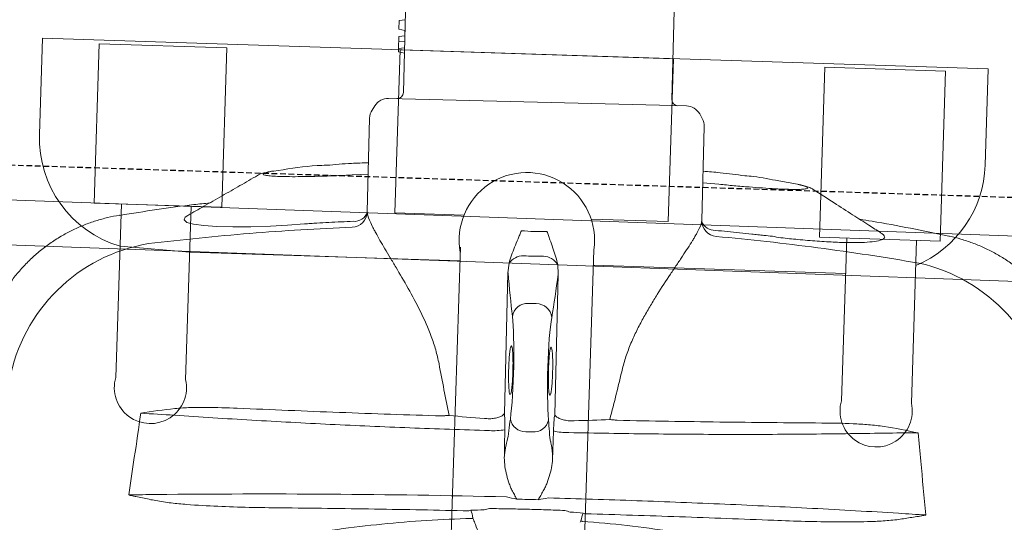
# Model space of a CAD drawing. Header units: millimetres. Extents: x 256680 to 410391, y -77299 to -22623.
# Tile 185 of 202: x 370987 to 371205, y -26259 to -26148. Entities that reach past the tile are written whole.
import ezdxf

# ---------------------------------------------------------------- set-up
doc = ezdxf.new("R2010")
doc.units = ezdxf.units.MM
doc.header["$LTSCALE"] = 2.5
doc.linetypes.add('11aa1PB-bd$0$11aa1PB-af$0$TRATTEGGIATA', pattern=[0.75, 0.5, -0.25])
for name, color, linetype, lineweight in [('CKD Equipments', 252, 'Continuous', 0), ('EQUIPMENT', 210, 'Continuous', 0), ('HATCH LIGHT', 250, 'Continuous', 0), ('K Equipment', 30, 'Continuous', 9)]:
    doc.layers.add(name, color=color, linetype=linetype, lineweight=lineweight)
doc.layers.add('FAINTEQUIP', color=253, linetype='Continuous')

# ---------------------------------------------------------------- blocks, each defined once
blk = doc.blocks.new('H-WASH')
at = {"layer": 'CKD Equipments', "color": 4}
for p, q in [((20, 0), (-20, 0)), ((20, -1), (-20, -1))]:
    blk.add_line(p, q, dxfattribs=at)
blk = doc.blocks.new('G$C62143A14')
at = {"linetype": 'Continuous', "lineweight": 0}
for p, q in [((200.55, 448.21), (200.2, 480.41)), ((140.7, 479.77), (141.05, 447.57)), ((140.88, 463.71), (139.53, 463.46)), ((139.53, 463.46), (139.55, 461.55)), ((140.9, 461.32), (139.55, 461.55)), ((140.9, 461.32), (140.91, 460.16)), ((140.91, 460.16), (139.57, 459.91)), ((139.57, 459.91), (139.6, 457.25)), ((140.93, 458.82), (139.58, 458.93)), ((140.94, 457.5), (139.6, 457.25)), ((139.6, 457.25), (139.61, 456.53)), ((140.96, 456.31), (139.61, 456.53)), ((203.83, 446.85), (137.8, 446.14)), ((134.81, 444.41), (134.24, 443.43)), ((207.44, 444.22), (206.85, 445.18)), ((133.76, 441.62), (133.99, 420.82)), ((208.18, 421.59), (207.96, 442.42)), ((208.09, 429.99), (211.67, 429.77)), ((229.05, 430.4), (224.9, 430.98)), ((113.93, 429.31), (112.94, 429.15)), ((130.32, 428.9), (133.9, 429.19)), ((263.02, 420.05), (263.03, 420.06)), ((79.21, 418.06), (79.21, 418.06)), ((165.81, 410.59), (165.64, 408.47)), ((176.8, 408.59), (176.59, 410.7)), ((165.64, 408.47), (165.98, 377.3)), ((177.13, 377.42), (176.8, 408.59)), ((170.42, 401.86), (172.16, 401.88)), ((170.85, 373.41), (172.34, 373.42))]:
    blk.add_line(p, q, dxfattribs=at)
at = {"linetype": 'Continuous', "lineweight": 0, "flags": 128}
blk.add_lwpolyline([(94.26, 418.59), (93.66, 418.2), (93.46, 417.59), (94.13, 417.09), (95.62, 416.73), (97.89, 416.49), (100.81, 416.39), (104.33, 416.43), (108.32, 416.6), (112.67, 416.91), (116.39, 417.25), (120.19, 417.68), (120.19, 417.68), (120.19, 417.68)], dxfattribs=at)
at = {"linetype": 'Continuous', "lineweight": 0}
for centre, radius, start, end in [((139.65, 447.56), 1.4, 270.6162, 0.6162), ((201.95, 448.23), 1.4, 180.6162, 270.6162), ((137.83, 442.64), 3.5, 90.6162, 149.6525), ((203.87, 443.35), 3.5, 31.58, 90.6162), ((137.26, 441.66), 3.5, 149.6525, 180.6162), ((204.46, 442.38), 3.5, 0.6162, 31.58), ((211.65, 421.66), 3.47, 181.0853, 266.5636), ((211.04, 422.65), 3.14, 205.2925, 273.8166), ((130.52, 420.79), 3.47, 274.6644, 0.6066), ((131.16, 421.56), 2.92, 266.0995, 345.287), ((249.74, 376.79), 37.74, 9.6758, 79.5449), ((93.4, 375.11), 37.74, 101.688, 171.5562), ((169.03, 408.55), 3.81, 91.0104, 147.7315), ((173.41, 408.6), 3.81, 33.5009, 90.222), ((170.39, 398.41), 3.45, 89.4632, 172.6991), ((172.27, 398.43), 3.45, 8.5333, 91.7692), ((170.66, 376.8), 3.4, 192.1812, 273.2187), ((172.46, 376.82), 3.4, 268.0138, 349.0513), ((163.31, 386.4), 13.03, 267.8432, 282.7971), ((179.6, 386.55), 13.01, 258.4187, 273.3931), ((264.82, 359.79), 5.1, 198.6597, 198.9824), ((188.33, 366.83), 11.7, 249.5682, 251.8322), ((155.01, 366.47), 11.7, 289.4003, 291.6643), ((165.6, 356.38), 6.29, 203.4577, 206.904), ((177.96, 356.51), 6.29, 334.3284, 337.7748)]:
    blk.add_arc(centre, radius, start, end, dxfattribs=at)
for centre, major_axis, ratio, start_param, end_param in [((173.14, 540.75), (1.8, -166.89), 0.087489, 5.626486, 5.727956), ((166.46, 540.68), (1.8, -166.89), 0.087489, 0.555229, 0.6567), ((166.45, 386.94), (0.15, -14), 0.087489, 0.682539, 2.586364), ((176.46, 387.05), (0.15, -14), 0.087489, 3.696821, 5.600646), ((171.51, 381.35), (37.1, 0.4), 0.145844, 4.211758, 4.440687), ((172.59, 312.04), (0.89, -82.6), 0.087489, 3.824132, 3.871858), ((171.93, 312.03), (0.89, -82.6), 0.087489, 2.411328, 2.459054), ((171.51, 381.35), (37.1, 0.4), 0.145844, 4.984033, 5.21302), ((166.41, 381.34), (0.11, -10.5), 0.087489, 0.30744, 0.730265), ((176.62, 381.45), (0.11, -10.5), 0.087489, 5.55292, 5.975743), ((171.84, 350.64), (37.1, 0.4), 0.145844, 1.830411, 1.913269), ((171.84, 350.64), (37.1, 0.4), 0.145844, 1.228323, 1.311182)]:
    blk.add_ellipse(centre, major_axis=major_axis, ratio=ratio, start_param=start_param, end_param=end_param, dxfattribs=at)
for points, knots in [([(217.34, 431.84), (215.51, 432.03), (212.42, 432.35), (209.32, 432.48), (208.06, 432.53)], [0, 0, 0, 0, 0.593547, 1, 1, 1, 1]), ([(124.61, 430.86), (123.92, 430.81), (120.23, 430.56), (116.76, 429.87), (113.93, 429.31)], [0, 0, 0, 0, 0.187713, 1, 1, 1, 1]), ([(133.87, 431.73), (132.61, 431.65), (129.52, 431.46), (126.44, 431.07), (124.61, 430.84)], [0, 0, 0, 0, 0.406128, 1, 1, 1, 1]), ([(211.67, 429.77), (212.8, 429.7), (215.09, 429.56), (218.36, 429.4), (221.43, 429.28), (224.19, 429.21), (226.63, 429.19), (228.63, 429.23), (230.14, 429.31), (231.09, 429.45), (231.48, 429.63), (231.26, 429.85), (230.51, 430.11), (229.54, 430.3), (229.05, 430.4)], [0, 0, 0, 0, 0.082182, 0.166764, 0.247017, 0.329479, 0.412022, 0.496967, 0.579727, 0.664898, 0.747476, 0.832441, 0.915021, 1, 1, 1, 1]), ([(224.9, 430.98), (223.05, 431.29), (220.59, 431.72), (217.98, 431.83), (217.34, 431.86)], [0, 0, 0, 0, 0.753677, 1, 1, 1, 1]), ([(232.62, 429.35), (232.51, 429.44), (232.21, 429.6), (231.78, 429.77), (231.17, 429.96), (230.4, 430.16), (229.66, 430.3), (229.26, 430.36)], [0, 0, 0, 0, 0.095307, 0.229075, 0.409095, 0.722588, 1, 1, 1, 1]), ([(109.39, 428.05), (108.12, 427.23), (105.58, 425.64), (101.69, 423.22), (97.89, 420.88), (95.41, 419.35), (94.24, 418.63)], [0, 0, 0, 0, 0.253353, 0.510138, 0.769176, 1, 1, 1, 1]), ([(112.72, 429.1), (112.54, 429.08), (112.03, 428.98), (111.21, 428.78), (110.45, 428.55), (109.86, 428.32), (109.52, 428.12), (109.39, 428.05)], [0, 0, 0, 0, 0.100787, 0.407598, 0.731303, 0.895894, 1, 1, 1, 1]), ([(112.94, 429.15), (112.46, 429.05), (111.51, 428.84), (110.75, 428.57), (110.53, 428.34), (110.88, 428.16), (111.82, 428.04), (113.29, 427.99), (115.28, 427.99), (117.7, 428.06), (120.5, 428.19), (123.59, 428.37), (126.9, 428.61), (129.18, 428.8), (130.32, 428.9)], [0, 0, 0, 0, 0.082617, 0.165235, 0.248974, 0.332713, 0.416293, 0.499873, 0.583402, 0.66693, 0.750192, 0.833453, 0.916727, 1, 1, 1, 1]), ([(247.95, 420.3), (247.03, 420.83), (244.9, 422.08), (241.37, 424.17), (237.17, 426.65), (234.2, 428.42), (232.62, 429.35)], [0, 0, 0, 0, 0.1790671, 0.418189, 0.6906263, 1, 1, 1, 1]), ([(99.02, 421.57), (97.86, 421.41), (91.22, 420.48), (84.64, 419.17), (79.21, 418.1)], [0, 0, 0, 0, 0.174606, 1, 1, 1, 1]), ([(191.78, 388.17), (191.99, 389.22), (192.26, 390.25), (192.87, 392.28), (193.22, 393.28), (193.97, 395.21), (194.37, 396.15), (195.22, 398), (195.66, 398.9), (196.56, 400.66), (197.02, 401.53), (197.72, 402.8), (197.95, 403.22), (198.43, 404.05), (198.66, 404.46), (199.83, 406.48), (200.76, 408.01), (202.1, 410.19), (202.54, 410.89), (203.17, 411.93), (203.38, 412.27), (203.79, 412.93), (203.99, 413.25), (204.96, 414.85), (205.66, 416.01), (206.41, 417.33), (206.55, 417.58), (206.82, 418.08), (206.95, 418.32), (207.3, 419.01), (207.5, 419.42), (208, 420.56), (208.18, 421.17), (208.18, 421.59)], [0, 0, 0, 0, 0.0625, 0.0625, 0.125, 0.125, 0.1875, 0.1875, 0.25, 0.25, 0.3125, 0.3125, 0.34375, 0.34375, 0.375, 0.375, 0.5, 0.5, 0.5625, 0.5625, 0.59375, 0.59375, 0.625, 0.625, 0.75, 0.75, 0.78125, 0.78125, 0.8125, 0.8125, 0.875, 0.875, 1, 1, 1, 1]), ([(263.02, 420.08), (257.33, 421.08), (250.71, 422.24), (244.05, 423.02), (243.13, 423.13)], [0, 0, 0, 0, 0.861575, 1, 1, 1, 1]), ([(133.99, 420.82), (134, 420.37), (134.2, 419.77), (134.72, 418.63), (134.93, 418.21), (135.3, 417.53), (135.44, 417.29), (135.72, 416.8), (135.87, 416.55), (136.64, 415.25), (137.37, 414.09), (138.58, 412.21), (139, 411.55), (139.88, 410.19), (140.34, 409.49), (141.72, 407.33), (142.68, 405.82), (144.62, 402.65), (145.6, 400.98), (147.49, 397.46), (148.39, 395.64), (149.56, 392.78), (149.93, 391.81), (150.58, 389.81), (150.87, 388.79), (151.1, 387.73)], [0, 0, 0, 0, 0.125, 0.125, 0.1875, 0.1875, 0.21875, 0.21875, 0.25, 0.25, 0.375, 0.375, 0.4375, 0.4375, 0.5, 0.5, 0.625, 0.625, 0.75, 0.75, 0.875, 0.875, 0.9375, 0.9375, 1, 1, 1, 1]), ([(211.25, 419.52), (213.05, 419.41), (214.85, 419.3), (217.55, 419.11), (218.89, 419.02), (220.47, 418.9), (221.14, 418.85), (221.59, 418.81), (221.81, 418.8), (222.04, 418.78)], [0, 0, 0, 0, 0.5, 0.5, 0.75, 0.875, 0.9375, 0.9375, 1, 1, 1, 1]), ([(222.04, 418.78), (222.04, 418.78), (223.3, 418.79), (225.86, 418.35), (229.86, 418.16), (233.98, 417.93), (237.98, 417.85), (241.53, 417.88), (244.47, 418.04), (246.75, 418.33), (248.25, 418.73), (248.89, 419.24), (248.81, 419.75), (248.17, 420.12), (247.95, 420.25)], [0, 0, 0, 0, 0.000001, 0.07749, 0.156459, 0.25141, 0.349211, 0.444694, 0.543101, 0.640433, 0.740837, 0.840407, 0.943195, 1, 1, 1, 1]), ([(293.34, 389.13), (293.26, 389.7), (293.04, 391.17), (292.46, 393.48), (291.65, 396.06), (290.65, 398.57), (289.42, 401.09), (287.96, 403.58), (286.27, 406.01), (284.41, 408.27), (282.41, 410.34), (280.28, 412.24), (278.04, 413.94), (275.7, 415.46), (273.28, 416.78), (270.8, 417.9), (268.28, 418.84), (265.73, 419.56), (263.98, 419.98), (263.07, 420.1), (263.03, 420.11)], [0, 0, 0, 0, 0.037673, 0.095878, 0.154189, 0.212585, 0.271048, 0.33568, 0.39959, 0.46265, 0.524915, 0.586431, 0.647228, 0.707328, 0.766741, 0.825471, 0.883514, 0.940856, 0.997479, 1, 1, 1, 1]), ([(79.19, 418.13), (79.18, 418.13), (78.27, 417.99), (76.52, 417.53), (73.94, 416.74), (71.43, 415.74), (68.99, 414.57), (66.56, 413.17), (64.18, 411.55), (61.88, 409.7), (59.76, 407.69), (57.83, 405.55), (56.09, 403.3), (54.54, 400.95), (53.19, 398.52), (52.04, 396.03), (51.09, 393.49), (50.34, 390.91), (49.81, 388.58), (49.62, 387.11), (49.54, 386.51)], [0, 0, 0, 0, 0.001134, 0.05921, 0.117416, 0.175724, 0.234114, 0.292568, 0.357035, 0.420781, 0.483687, 0.545808, 0.607185, 0.667848, 0.727816, 0.787098, 0.845698, 0.903609, 0.960817, 1, 1, 1, 1]), ([(85.76, 412.06), (89.48, 412.63), (96.91, 413.75), (108.15, 415.16), (119.44, 416.38), (127.01, 417.01), (130.8, 417.33)], [0, 0, 0, 0, 0.249615, 0.499229, 0.749615, 1, 1, 1, 1]), ([(120.19, 417.68), (120.42, 417.7), (120.64, 417.73), (121.09, 417.77), (121.76, 417.84), (123.33, 417.99), (124.68, 418.11), (127.37, 418.36), (129.17, 418.51), (130.97, 418.65)], [0, 0, 0, 0, 0.0625, 0.0625, 0.125, 0.25, 0.5, 0.5, 1, 1, 1, 1]), ([(120.19, 417.68), (120.19, 417.68), (120.19, 417.68), (120.19, 417.68), (120.19, 417.68), (120.19, 417.68), (120.19, 417.68)], [0.00000000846, 0.00000000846, 0.00000000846, 0.00000000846, 0.000000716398, 0.000000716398, 0.000000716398, 0.000001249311, 0.000001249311, 0.000001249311, 0.000001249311]), ([(120.19, 417.68), (120.19, 417.68), (120.19, 417.68), (120.19, 417.68), (120.19, 417.68), (120.19, 417.68)], [0, 0, 0, 0, 0.051824, 0.658198, 1, 1, 1, 1]), ([(165.81, 410.59), (165.93, 411.21), (166.1, 411.82), (166.49, 413.03), (166.7, 413.63), (167.14, 414.84), (167.37, 415.44), (167.71, 416.36), (167.82, 416.67), (168.05, 417.29), (168.17, 417.6), (168.28, 417.91)], [0, 0, 0, 0, 0.25, 0.25, 0.5, 0.5, 0.75, 0.75, 0.875, 0.875, 1, 1, 1, 1]), ([(176.59, 410.7), (176.46, 411.32), (176.27, 411.93), (175.86, 413.13), (175.63, 413.72), (175.16, 414.92), (174.92, 415.52), (174.56, 416.44), (174.44, 416.74), (174.2, 417.36), (174.08, 417.67), (173.95, 417.97)], [0, 0, 0, 0, 0.25, 0.25, 0.5, 0.5, 0.75, 0.75, 0.875, 0.875, 1, 1, 1, 1]), ([(211.44, 418.2), (215.22, 417.96), (222.78, 417.5), (234.09, 416.51), (245.37, 415.35), (252.85, 414.38), (256.59, 413.9)], [0, 0, 0, 0, 0.249615, 0.499229, 0.749614, 1, 1, 1, 1]), ([(222.04, 418.78), (222.04, 418.78), (222.04, 418.78), (222.04, 418.78), (222.04, 418.78), (222.04, 418.78), (222.04, 418.78)], [0, 0, 0, 0, 0.000000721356, 0.000000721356, 0.000000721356, 0.000001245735, 0.000001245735, 0.000001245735, 0.000001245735]), ([(222.04, 418.78), (222.04, 418.78), (222.04, 418.78), (222.04, 418.78), (222.04, 418.78), (222.04, 418.78)], [0, 0, 0, 0, 0.341802, 0.948176, 1, 1, 1, 1]), ([(166.57, 386.94), (166.57, 387.36), (166.56, 388.38), (166.61, 389.91), (166.7, 391.28), (166.83, 392.15), (166.96, 392.47), (167.04, 392.27), (167.07, 392.2)], [0, 0, 0, 0, 0.132098, 0.323568, 0.515413, 0.707812, 0.900839, 1, 1, 1, 1]), ([(167.07, 392.2), (167.1, 392.16), (167.18, 392.04), (167.3, 391.21), (167.43, 389.83), (167.49, 388.32), (167.53, 386.73), (167.52, 385.13), (167.46, 383.53), (167.36, 382.28), (167.26, 381.9), (167.22, 381.72)], [0, 0, 0, 0, 0.060949, 0.185979, 0.310678, 0.434944, 0.512562, 0.636279, 0.760031, 0.884002, 1, 1, 1, 1]), ([(175.45, 390.08), (175.46, 390.33), (175.5, 391.09), (175.6, 391.91), (175.75, 392.47), (175.85, 392.32), (175.91, 392.24)], [0, 0, 0, 0, 0.138476, 0.425595, 0.712972, 1, 1, 1, 1]), ([(175.91, 392.24), (175.96, 392.05), (176.06, 391.67), (176.19, 390.43), (176.29, 388.84), (176.33, 387.27), (176.33, 385.7), (176.3, 384.2), (176.2, 382.87), (176.11, 382.1), (176.06, 381.99), (176.05, 381.98)], [0, 0, 0, 0, 0.12873, 0.257, 0.385042, 0.513035, 0.593354, 0.721934, 0.850956, 0.980313, 1, 1, 1, 1]), ([(175.39, 387.04), (175.39, 387.22), (175.39, 388.01), (175.4, 388.78), (175.42, 389.6), (175.44, 389.84), (175.45, 390.08)], [0, 0, 0, 0, 0.170805, 0.715603, 0.716948, 1, 1, 1, 1]), ([(167.22, 381.72), (167.21, 381.7), (167.16, 381.45), (167.05, 381.51), (166.89, 381.97), (166.74, 383.06), (166.63, 384.58), (166.58, 385.96), (166.57, 386.75), (166.57, 386.94)], [0, 0, 0, 0, 0.012552, 0.198689, 0.385047, 0.571255, 0.757017, 0.942123, 1, 1, 1, 1]), ([(176.05, 381.98), (176.01, 381.85), (175.91, 381.59), (175.76, 381.91), (175.61, 382.77), (175.49, 384.12), (175.42, 385.62), (175.4, 386.63), (175.39, 387.04)], [0, 0, 0, 0, 0.154069, 0.335329, 0.515993, 0.696154, 0.875965, 1, 1, 1, 1]), ([(191, 376.67), (198.59, 376.8), (206.17, 376.94), (221.3, 377.29), (228.84, 377.49), (236.37, 377.71)], [0, 0, 0, 0, 0.5, 0.5, 1, 1, 1, 1]), ([(236.37, 377.71), (238.67, 377.78), (240.98, 377.82), (244.44, 377.78), (245.59, 377.76), (247.31, 377.68), (247.89, 377.65), (249.04, 377.56), (249.61, 377.51), (250.18, 377.45)], [0, 0, 0, 0, 0.5, 0.5, 0.75, 0.75, 0.875, 0.875, 1, 1, 1, 1]), ([(92.96, 375.75), (93.53, 375.83), (94.1, 375.9), (95.25, 376.01), (95.82, 376.05), (97.55, 376.17), (98.7, 376.22), (102.15, 376.32), (104.46, 376.33), (106.77, 376.32)], [0, 0, 0, 0, 0.125, 0.125, 0.25, 0.25, 0.5, 0.5, 1, 1, 1, 1]), ([(106.77, 376.32), (114.3, 376.26), (121.85, 376.22), (136.97, 376.2), (144.55, 376.21), (152.13, 376.25)], [0, 0, 0, 0, 0.5, 0.5, 1, 1, 1, 1]), ([(152.13, 376.25), (152.42, 376.28), (152.7, 376.31), (153.25, 376.37), (153.51, 376.39), (153.76, 376.41)], [0, 0, 0, 0, 0.5, 0.5, 1, 1, 1, 1]), ([(163.29, 376.05), (163.66, 376.11), (164, 376.18), (164.64, 376.37), (164.91, 376.48), (165.39, 376.71), (165.58, 376.83), (165.79, 377.01), (165.85, 377.07), (165.91, 377.15), (165.93, 377.18), (165.96, 377.24), (165.97, 377.27), (165.98, 377.3)], [0, 0, 0, 0, 0.25, 0.25, 0.5, 0.5, 0.75, 0.75, 0.875, 0.875, 0.9375, 0.9375, 1, 1, 1, 1]), ([(165.98, 377.3), (166.01, 377.09), (166.03, 376.85), (166.08, 376.32), (166.1, 376.03), (166.14, 375.42), (166.16, 375.08), (166.18, 374.4), (166.19, 374.05), (166.2, 373.69)], [0, 0, 0, 0, 0.25, 0.25, 0.5, 0.5, 0.75, 0.75, 1, 1, 1, 1]), ([(176.99, 373.81), (176.99, 374.17), (176.99, 374.52), (177, 375.2), (177.01, 375.53), (177.04, 376.15), (177.05, 376.44), (177.09, 376.97), (177.11, 377.21), (177.13, 377.42)], [0, 0, 0, 0, 0.25, 0.25, 0.5, 0.5, 0.75, 0.75, 1, 1, 1, 1]), ([(179.85, 376.23), (179.48, 376.28), (179.13, 376.35), (178.5, 376.52), (178.22, 376.62), (177.73, 376.84), (177.54, 376.96), (177.33, 377.13), (177.27, 377.19), (177.2, 377.28), (177.18, 377.31), (177.15, 377.36), (177.14, 377.39), (177.13, 377.42)], [0, 0, 0, 0, 0.25, 0.25, 0.5, 0.5, 0.75, 0.75, 0.875, 0.875, 0.9375, 0.9375, 1, 1, 1, 1]), ([(250.28, 375.96), (244.6, 375.66), (238.88, 375.38), (227.37, 374.87), (221.57, 374.64), (209.88, 374.24), (204, 374.07), (192.2, 373.78), (186.29, 373.66), (180.37, 373.57)], [0, 0, 0, 0, 0.25, 0.25, 0.5, 0.5, 0.75, 0.75, 1, 1, 1, 1]), ([(189.37, 376.8), (189.62, 376.78), (189.89, 376.76), (190.43, 376.72), (190.71, 376.7), (191, 376.67)], [0, 0, 0, 0, 0.5, 0.5, 1, 1, 1, 1]), ([(162.82, 373.38), (156.9, 373.34), (151, 373.33), (139.22, 373.37), (133.34, 373.42), (121.64, 373.56), (115.82, 373.67), (104.29, 373.93), (98.57, 374.08), (92.89, 374.27)], [0, 0, 0, 0, 0.25, 0.25, 0.5, 0.5, 0.75, 0.75, 1, 1, 1, 1]), ([(166.3, 367.99), (166.33, 368.36), (166.37, 368.72), (166.45, 369.38), (166.49, 369.69), (166.61, 370.52), (166.7, 370.98), (166.79, 371.34)], [0, 0, 0, 0, 0.25, 0.25, 0.5, 0.5, 1, 1, 1, 1]), ([(176.45, 371.44), (176.55, 371.09), (176.65, 370.63), (176.79, 369.8), (176.83, 369.49), (176.93, 368.84), (176.97, 368.48), (177.01, 368.1)], [0, 0, 0, 0, 0.5, 0.5, 0.75, 0.75, 1, 1, 1, 1]), ([(166.3, 367.99), (166.29, 367.33), (166.35, 366.67), (166.54, 365.37), (166.68, 364.73), (167.01, 363.45), (167.21, 362.82), (167.56, 361.88), (167.68, 361.57), (167.95, 360.96), (168.09, 360.66), (168.26, 360.37)], [0, 0, 0, 0, 0.25, 0.25, 0.5, 0.5, 0.75, 0.75, 0.875, 0.875, 1, 1, 1, 1]), ([(175.21, 360.44), (175.38, 360.74), (175.52, 361.04), (175.77, 361.66), (175.89, 361.97), (176.21, 362.91), (176.4, 363.55), (176.7, 364.83), (176.83, 365.48), (176.99, 366.78), (177.04, 367.44), (177.01, 368.1)], [0, 0, 0, 0, 0.125, 0.125, 0.25, 0.25, 0.5, 0.5, 0.75, 0.75, 1, 1, 1, 1]), ([(168.26, 360.37), (168.45, 360.04), (168.64, 359.71), (169.01, 359.06), (169.19, 358.73), (169.38, 358.4)], [0, 0, 0, 0, 0.5, 0.5, 1, 1, 1, 1]), ([(175.21, 360.44), (175.03, 360.11), (174.85, 359.78), (174.49, 359.11), (174.32, 358.78), (174.14, 358.45)], [0, 0, 0, 0, 0.5, 0.5, 1, 1, 1, 1]), ([(89.48, 356.56), (102.2, 357.15), (115.02, 357.64), (140.91, 358.4), (153.96, 358.68), (167.14, 358.84)], [0, 0, 0, 0, 0.5, 0.5, 1, 1, 1, 1]), ([(176.37, 358.94), (182.93, 359), (189.47, 359.03), (199.27, 359.03), (202.53, 359.03), (209.05, 359), (212.31, 358.99), (218.81, 358.93), (222.06, 358.9), (228.52, 358.82), (231.74, 358.78), (241.38, 358.62), (247.76, 358.49), (254.1, 358.33)], [0, 0, 0, 0, 0.25, 0.25, 0.375, 0.375, 0.5, 0.5, 0.625, 0.625, 0.75, 0.75, 1, 1, 1, 1]), ([(260, 358.13), (259.94, 358.11), (259.88, 358.09), (259.76, 358.07), (259.7, 358.05), (259.52, 358.01), (259.39, 357.99), (259.03, 357.91), (258.79, 357.86), (258.06, 357.71), (257.57, 357.62), (256.11, 357.33), (255.14, 357.15), (254.16, 356.97)], [0, 0, 0, 0, 0.03125, 0.03125, 0.0625, 0.0625, 0.125, 0.125, 0.25, 0.25, 0.5, 0.5, 1, 1, 1, 1]), ([(259.99, 358.16), (260.03, 358.16), (260.08, 358.17), (260.13, 358.18), (260.13, 358.18), (260.14, 358.18), (260.15, 358.18)], [0, 0, 0, 0, 0.0002027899, 0.0002027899, 0.0002027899, 0.000241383, 0.000241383, 0.000241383, 0.000241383]), ([(260, 358.13), (260.04, 358.14), (260.08, 358.16), (260.13, 358.17), (260.14, 358.18), (260.14, 358.18), (260.15, 358.18)], [0, 0, 0, 0, 0.0002012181, 0.0002012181, 0.0002012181, 0.0002381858, 0.0002381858, 0.0002381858, 0.0002381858]), ([(83.55, 356.23), (83.51, 356.25), (83.46, 356.26), (83.42, 356.27), (83.41, 356.28), (83.41, 356.28), (83.4, 356.28)], [0, 0, 0, 0, 0.0001941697, 0.0001941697, 0.0001941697, 0.0002311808, 0.0002311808, 0.0002311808, 0.0002311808]), ([(89.45, 355.2), (88.46, 355.35), (87.48, 355.52), (86, 355.77), (85.51, 355.86), (84.77, 355.99), (84.53, 356.03), (84.16, 356.1), (84.04, 356.13), (83.85, 356.16), (83.79, 356.17), (83.67, 356.2), (83.61, 356.21), (83.55, 356.23)], [0, 0, 0, 0, 0.5, 0.5, 0.75, 0.75, 0.875, 0.875, 0.9375, 0.9375, 0.96875, 0.96875, 1, 1, 1, 1]), ([(180.14, 356.29), (178.75, 356.29), (177.36, 356.29), (174.57, 356.28), (171.78, 356.26), (168.99, 356.22), (166.21, 356.17), (164.81, 356.14), (163.42, 356.11)], [0, 0, 0, 0, 0.25, 0.25, 0.5, 0.75, 0.75, 1, 1, 1, 1]), ([(226.5, 355.78), (219.55, 355.81), (212.59, 355.82), (198.65, 355.8), (191.67, 355.77), (184.68, 355.72)], [0, 0, 0, 0, 0.5, 0.5, 1, 1, 1, 1]), ([(254.16, 356.97), (253.59, 356.87), (253.02, 356.78), (251.88, 356.63), (251.31, 356.57), (249.59, 356.4), (248.44, 356.3), (245, 356.08), (242.7, 355.98), (238.08, 355.85), (235.77, 355.81), (231.14, 355.77), (228.82, 355.77), (226.5, 355.78)], [0, 0, 0, 0, 0.0625, 0.0625, 0.125, 0.125, 0.25, 0.25, 0.5, 0.5, 0.75, 0.75, 1, 1, 1, 1]), ([(82.05, 338.49), (88.31, 340.43), (94.62, 342.26), (104.17, 344.77), (107.37, 345.57), (113.78, 347.08), (117, 347.79), (126.68, 349.77), (133.19, 350.9), (143.02, 352.25), (146.31, 352.64), (152.9, 353.29), (156.2, 353.56), (159.5, 353.76)], [0, 0, 0, 0, 0.25, 0.25, 0.375, 0.375, 0.5, 0.5, 0.75, 0.75, 0.875, 0.875, 1, 1, 1, 1]), ([(117.12, 354.6), (114.8, 354.54), (112.49, 354.49), (107.86, 354.43), (105.55, 354.42), (100.93, 354.46), (98.63, 354.5), (95.17, 354.66), (94.02, 354.72), (92.3, 354.86), (91.73, 354.91), (90.59, 355.04), (90.02, 355.11), (89.45, 355.2)], [0, 0, 0, 0, 0.25, 0.25, 0.5, 0.5, 0.75, 0.75, 0.875, 0.875, 0.9375, 0.9375, 1, 1, 1, 1]), ([(158.9, 355.44), (151.92, 355.34), (144.94, 355.22), (131.01, 354.94), (124.06, 354.78), (117.12, 354.6)], [0, 0, 0, 0, 0.5, 0.5, 1, 1, 1, 1]), ([(184.11, 354.02), (187.42, 353.89), (190.73, 353.7), (197.33, 353.19), (200.62, 352.87), (210.48, 351.74), (217.01, 350.75), (226.74, 348.97), (229.97, 348.33), (236.41, 346.95), (239.63, 346.22), (249.23, 343.92), (255.57, 342.23), (261.88, 340.42)], [0, 0, 0, 0, 0.125, 0.125, 0.25, 0.25, 0.5, 0.5, 0.625, 0.625, 0.75, 0.75, 1, 1, 1, 1]), ([(159.99, 353.53), (160.13, 353.19), (160.28, 352.84), (160.43, 352.5), (160.72, 351.82), (161.01, 351.14), (161.3, 350.47), (161.59, 349.79), (161.88, 349.11), (162.18, 348.43), (162.47, 347.76), (162.76, 347.08), (163.05, 346.4)], [0.0002616, 0.0002616, 0.0002616, 0.0002616, 0.00188464, 0.00188464, 0.00188464, 0.00508207, 0.00508207, 0.00508207, 0.00827951, 0.00827951, 0.00827951, 0.01147698, 0.01147698, 0.01147698, 0.01147698])]:
    blk.add_open_spline(points, degree=3, knots=knots, dxfattribs=at)
for points in [[(168.28, 417.91), (169.23, 417.87), (171.12, 417.79), (173.01, 417.91), (173.95, 417.97)], [(173.39, 412.41), (172.66, 412.38), (171.18, 412.32), (169.7, 412.35), (168.97, 412.37)], [(151.1, 387.73), (151.95, 383.95), (152.83, 380.18), (153.76, 376.41)], [(189.37, 376.8), (190.22, 380.58), (191.02, 384.37), (191.78, 388.17)], [(85.4, 374.43), (87.9, 374.93), (90.42, 375.4), (92.96, 375.75)], [(161.61, 376.03), (161.97, 376.02), (162.34, 376.01), (162.7, 375.99)], [(162.7, 375.99), (162.9, 375.98), (163.09, 376), (163.29, 376.05)], [(179.85, 376.23), (180.04, 376.18), (180.24, 376.17), (180.44, 376.18)], [(180.44, 376.18), (180.8, 376.21), (181.16, 376.23), (181.52, 376.25)], [(250.18, 377.45), (252.73, 377.15), (255.26, 376.74), (257.78, 376.28)], [(257.78, 376.28), (255.24, 376.2), (252.74, 376.09), (250.28, 375.96)], [(257.78, 376.28), (258.04, 374.21), (258.31, 372.13), (258.59, 370.05)], [(84.34, 364.56), (84.74, 367.84), (85.09, 371.14), (85.4, 374.43)], [(92.89, 374.27), (90.43, 374.34), (87.93, 374.4), (85.4, 374.43)], [(166.2, 373.69), (166.23, 371.79), (166.27, 369.89), (166.3, 367.99)], [(177.01, 368.1), (177, 370.01), (177, 371.91), (176.99, 373.81)], [(258.59, 370.05), (259.1, 366.09), (259.61, 362.14), (260.15, 358.18)], [(83.4, 356.28), (83.73, 359.04), (84.04, 361.8), (84.34, 364.56)], [(167.14, 358.84), (167.88, 358.69), (168.63, 358.54), (169.38, 358.4)], [(174.14, 358.45), (172.55, 358.44), (170.97, 358.42), (169.38, 358.4)], [(176.37, 358.94), (175.63, 358.77), (174.88, 358.61), (174.14, 358.45)], [(254.1, 358.33), (256.1, 358.27), (258.12, 358.22), (260.15, 358.18)], [(83.4, 356.28), (85.44, 356.36), (87.47, 356.46), (89.48, 356.56)], [(163.42, 356.11), (163.03, 356), (162.64, 355.89), (162.26, 355.77)], [(181.31, 355.97), (180.93, 356.08), (180.54, 356.19), (180.14, 356.29)], [(183.79, 354.13), (183.89, 354.76), (184.07, 355.32), (184.25, 355.87)], [(159.33, 355.6), (159.52, 355.05), (159.71, 354.5), (159.83, 353.87)], [(159.5, 353.76), (159.55, 353.75), (159.61, 353.75), (159.65, 353.78)], [(159.65, 353.78), (159.71, 353.81), (159.77, 353.84), (159.83, 353.87)], [(183.79, 354.13), (183.85, 354.1), (183.91, 354.07), (183.96, 354.04)], [(183.96, 354.04), (184.01, 354.01), (184.06, 354.01), (184.11, 354.02)]]:
    blk.add_open_spline(points, degree=3, dxfattribs=at)
at = {"layer": 'EQUIPMENT'}
for p, q in [((79.6, 382.18), (79.45, 420.64)), ((79.6, 382.18), (79.45, 420.64)), ((79.49, 411.25), (94.99, 410.49)), ((79.49, 411.25), (94.99, 410.49))]:
    blk.add_line(p, q, dxfattribs=at)
blk.add_lwpolyline([(255.93, 413.33, 0.294125), (270.5, 436.14), (270.42, 457.48), (60.67, 456.7), (60.75, 435.36, 0.340822), (79.49, 411.25)], format="xyb", dxfattribs=at)
blk.add_lwpolyline([(255.93, 413.33, 0.294125), (270.5, 436.14), (270.42, 457.48), (60.67, 456.7), (60.75, 435.36, 0.340822), (79.49, 411.25)], format="xyb", dxfattribs=at)
blk.add_lwpolyline([(255.93, 413.33, 0.294125), (270.5, 436.14), (270.42, 457.48), (60.67, 456.7), (60.75, 435.36, 0.340822), (79.49, 411.25)], format="xyb", dxfattribs=at)
blk.add_lwpolyline([(255.93, 413.33, 0.294125), (270.5, 436.14), (270.42, 457.48), (60.67, 456.7), (60.75, 435.36, 0.340822), (79.49, 411.25)], format="xyb", dxfattribs=at)
blk.add_lwpolyline([(255.93, 413.33, 0.294125), (270.5, 436.14), (270.42, 457.48), (60.67, 456.7), (60.75, 435.36, 0.340822), (79.49, 411.25)], format="xyb", dxfattribs=at)
blk.add_lwpolyline([(255.93, 413.33, 0.294125), (270.5, 436.14), (270.42, 457.48), (60.67, 456.7), (60.75, 435.36, 0.340822), (79.49, 411.25)], format="xyb", dxfattribs=at)
blk.add_lwpolyline([(255.93, 413.33, 0.294125), (270.5, 436.14), (270.42, 457.48), (60.67, 456.7), (60.75, 435.36, 0.340822), (79.49, 411.25)], format="xyb", dxfattribs=at)
blk.add_lwpolyline([(255.93, 413.33, 0.294125), (270.5, 436.14), (270.42, 457.48), (60.67, 456.7), (60.75, 435.36, 0.340822), (79.49, 411.25)], format="xyb", dxfattribs=at)
for points in [[(183.65, 421.03), (200.7, 421.09), (200.57, 457.22), (139.97, 457), (140.1, 420.87), (155.46, 420.92)], [(183.65, 421.03), (200.7, 421.09), (200.57, 457.22), (139.97, 457), (140.1, 420.87), (155.46, 420.92)], [(183.65, 421.03), (200.7, 421.09), (200.57, 457.22), (139.97, 457), (140.1, 420.87), (155.46, 420.92)], [(183.65, 421.03), (200.7, 421.09), (200.57, 457.22), (139.97, 457), (140.1, 420.87), (155.46, 420.92)], [(183.65, 421.03), (200.7, 421.09), (200.57, 457.22), (139.97, 457), (140.1, 420.87), (155.46, 420.92)], [(183.65, 421.03), (200.7, 421.09), (200.57, 457.22), (139.97, 457), (140.1, 420.87), (155.46, 420.92)], [(183.65, 421.03), (200.7, 421.09), (200.57, 457.22), (139.97, 457), (140.1, 420.87), (155.46, 420.92)], [(183.65, 421.03), (200.7, 421.09), (200.57, 457.22), (139.97, 457), (140.1, 420.87), (155.46, 420.92)], [(95.09, 382.23), (94.95, 420.7)], [(95.09, 382.23), (94.95, 420.7)], [(95.09, 382.23), (94.95, 420.7)], [(95.09, 382.23), (94.95, 420.7)], [(95.09, 382.23), (94.95, 420.7)], [(95.09, 382.23), (94.95, 420.7)], [(95.09, 382.23), (94.95, 420.7)], [(95.09, 382.23), (94.95, 420.7)], [(240.41, 418.88), (240.54, 382.77)], [(240.41, 418.88), (240.54, 382.77)], [(240.41, 418.88), (240.54, 382.77)], [(240.41, 418.88), (240.54, 382.77)], [(240.41, 418.88), (240.54, 382.77)], [(240.41, 418.88), (240.54, 382.77)], [(240.41, 418.88), (240.54, 382.77)], [(240.41, 418.88), (240.54, 382.77)], [(256.04, 382.83), (255.9, 418.94)], [(256.04, 382.83), (255.9, 418.94)], [(256.04, 382.83), (255.9, 418.94)], [(256.04, 382.83), (255.9, 418.94)], [(256.04, 382.83), (255.9, 418.94)], [(256.04, 382.83), (255.9, 418.94)], [(256.04, 382.83), (255.9, 418.94)], [(256.04, 382.83), (255.9, 418.94)], [(155.51, 254.39), (154.92, 413.78)], [(155.51, 254.39), (154.92, 413.78)], [(155.51, 254.39), (154.92, 413.78)], [(155.51, 254.39), (154.92, 413.78)], [(155.51, 254.39), (154.92, 413.78)], [(155.51, 254.39), (154.92, 413.78)], [(155.51, 254.39), (154.92, 413.78)], [(155.51, 254.39), (154.92, 413.78)], [(184.49, 414.24), (185.08, 255.99)], [(184.49, 414.24), (185.08, 255.99)], [(184.49, 414.24), (185.08, 255.99)], [(184.49, 414.24), (185.08, 255.99)], [(184.49, 414.24), (185.08, 255.99)], [(184.49, 414.24), (185.08, 255.99)], [(184.49, 414.24), (185.08, 255.99)], [(184.49, 414.24), (185.08, 255.99)], [(94.99, 410.49), (154.93, 410.71)], [(94.99, 410.49), (154.93, 410.71)], [(94.99, 410.49), (154.93, 410.71)], [(94.99, 410.49), (154.93, 410.71)], [(94.99, 410.49), (154.93, 410.71)], [(94.99, 410.49), (154.93, 410.71)], [(94.99, 410.49), (154.93, 410.71)], [(94.99, 410.49), (154.93, 410.71)], [(184.5, 410.82), (240.44, 411.03)], [(184.5, 410.82), (240.44, 411.03)], [(184.5, 410.82), (240.44, 411.03)], [(184.5, 410.82), (240.44, 411.03)], [(184.5, 410.82), (240.44, 411.03)], [(184.5, 410.82), (240.44, 411.03)], [(184.5, 410.82), (240.44, 411.03)], [(184.5, 410.82), (240.44, 411.03)]]:
    blk.add_lwpolyline(points, dxfattribs=at)
for points in [[(234.36, 418.86), (261.12, 418.96), (260.98, 456.66), (234.22, 456.56)], [(234.36, 418.86), (261.12, 418.96), (260.98, 456.66), (234.22, 456.56)], [(234.36, 418.86), (261.12, 418.96), (260.98, 456.66), (234.22, 456.56)], [(234.36, 418.86), (261.12, 418.96), (260.98, 456.66), (234.22, 456.56)], [(234.36, 418.86), (261.12, 418.96), (260.98, 456.66), (234.22, 456.56)], [(234.36, 418.86), (261.12, 418.96), (260.98, 456.66), (234.22, 456.56)], [(234.36, 418.86), (261.12, 418.96), (260.98, 456.66), (234.22, 456.56)], [(234.36, 418.86), (261.12, 418.96), (260.98, 456.66), (234.22, 456.56)], [(73.4, 420.62), (101.73, 420.72), (101.6, 456.07), (73.27, 455.96)], [(73.4, 420.62), (101.73, 420.72), (101.6, 456.07), (73.27, 455.96)], [(73.4, 420.62), (101.73, 420.72), (101.6, 456.07), (73.27, 455.96)], [(73.4, 420.62), (101.73, 420.72), (101.6, 456.07), (73.27, 455.96)], [(73.4, 420.62), (101.73, 420.72), (101.6, 456.07), (73.27, 455.96)], [(73.4, 420.62), (101.73, 420.72), (101.6, 456.07), (73.27, 455.96)], [(73.4, 420.62), (101.73, 420.72), (101.6, 456.07), (73.27, 455.96)], [(73.4, 420.62), (101.73, 420.72), (101.6, 456.07), (73.27, 455.96)]]:
    blk.add_lwpolyline(points, close=True, dxfattribs=at)
for centre, radius, start, end in [((169.57, 415.84), 15, 353.8395, 192.3466), ((169.57, 415.84), 15, 353.8395, 192.3466), ((169.57, 415.84), 15, 353.8395, 192.3466), ((169.57, 415.84), 15, 353.8395, 192.3466), ((169.57, 415.84), 15, 353.8395, 192.3466), ((169.57, 415.84), 15, 353.8395, 192.3466), ((169.57, 415.84), 15, 353.8395, 192.3466), ((169.57, 415.84), 15, 353.8395, 192.3466), ((87.35, 380.22), 8, 165.8268, 14.5999), ((87.35, 380.22), 8, 165.8268, 14.5999), ((87.35, 380.22), 8, 165.8268, 14.5999), ((87.35, 380.22), 8, 165.8268, 14.5999), ((87.35, 380.22), 8, 165.8268, 14.5999), ((87.35, 380.22), 8, 165.8268, 14.5999), ((87.35, 380.22), 8, 165.8268, 14.5999), ((87.35, 380.22), 8, 165.8268, 14.5999), ((248.3, 380.82), 8, 165.8268, 14.5999), ((248.3, 380.82), 8, 165.8268, 14.5999), ((248.3, 380.82), 8, 165.8268, 14.5999), ((248.3, 380.82), 8, 165.8268, 14.5999), ((248.3, 380.82), 8, 165.8268, 14.5999), ((248.3, 380.82), 8, 165.8268, 14.5999), ((248.3, 380.82), 8, 165.8268, 14.5999), ((248.3, 380.82), 8, 165.8268, 14.5999)]:
    blk.add_arc(centre, radius, start, end, dxfattribs=at)
at = {"layer": 'FAINTEQUIP', "color": 4, "linetype": '11aa1PB-bd$0$11aa1PB-af$0$TRATTEGGIATA'}
blk.add_lwpolyline([(337, 429.45), (338.5, 25.45), (1.5, 24.2), (0, 428.19), (337, 429.45)], dxfattribs=at)

msp = doc.modelspace()

# ---------------------------------------------------------------- hatches: boundary and pattern name
at = {"layer": 'HATCH LIGHT', "true_color": 0x636466}
h = msp.add_hatch(dxfattribs=at)
h.set_pattern_fill('ANSI32', color=251, scale=6)
h.set_pattern_definition([(45, (300231.21, -46725.026), (-40.411153, 40.411153), []), (45, (300258.15, -46725.026), (-40.411153, 40.411153), [])])
h.paths.add_polyline_path([(377374.05, -32589.97), (377180.11, -32638.82), (377361.65, -33359.69), (364809, -33359.58, -0.000263), (364794.47, -33559.58), (377618.26, -33559.7)])
h.paths.add_polyline_path([(365222.94, -25157.06), (365022.86, -25157.06, -0.011972), (364541.64, -34256.03), (364742.23, -34256.03, 0.01196)])
h.paths.add_polyline_path([(365206.57, -25697.6), (374885.51, -26046.56, 0.003501), (375379.58, -26800.64), (375547.21, -26691.53), (374997.1, -25850.46), (365212.8, -25497.7, -0.000262)])
h = msp.add_hatch(dxfattribs=at)
h.set_pattern_fill('ANSI36', color=251, scale=7)
h.set_pattern_definition([(45, (300231.21, -46725.026), (11.786586, 43.2174826), [55.5625, -11.1125, 0, -11.1125])])
h.paths.add_polyline_path([(371331.61, -26788.95), (372271, -26822.82), (372298.74, -26053.37), (374829.8, -26144.62), (375296.32, -26856.03), (375379.58, -26800.64, -0.003501), (374885.51, -26046.56), (371832.64, -25936.69, -0.403697), (372218.23, -26336.43, -1), (371418.23, -26336.43, -0.424809), (371832.64, -25936.69), (368000.11, -25798.4), (367996.51, -25898.26), (371359.35, -26019.5)])

# ---------------------------------------------------------------- block references
at = {"layer": 'CKD Equipments', "ltscale": 0.25, "rotation": 357.9373069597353}
msp.add_blockref('G$C62143A14', (370915.06, -26605.95), dxfattribs=at)
at = {"layer": 'K Equipment', "xscale": 10, "yscale": 10, "zscale": 10, "rotation": 357.9351876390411}
msp.add_blockref('H-WASH', (371116.05, -26192.28), dxfattribs=at)

doc.saveas('drawing.dxf')
